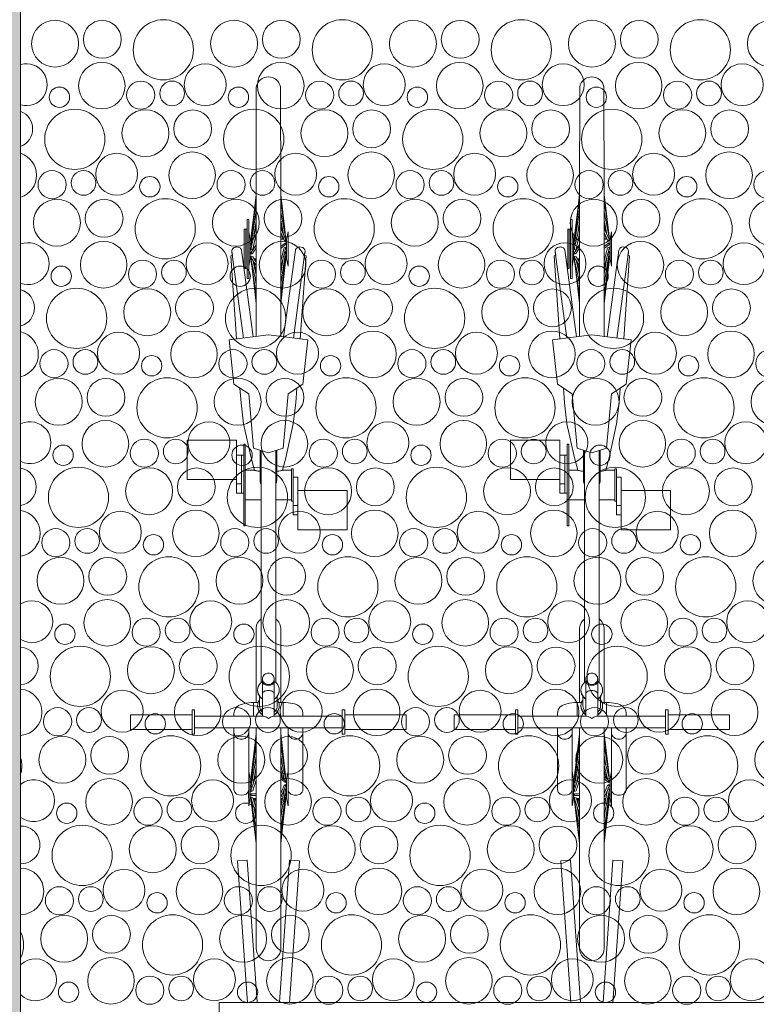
# Model space of a CAD drawing. Header units: metres. Extents: x -167 to 338, y -186 to 508.
# Tile 153 of 256: x 66.66 to 68.16, y 41.92 to 43.92. Entities that reach past the tile are written whole.
import ezdxf

# ---------------------------------------------------------------- set-up
doc = ezdxf.new("R2010")
doc.units = ezdxf.units.M
doc.header["$MEASUREMENT"] = 0
doc.linetypes.add('Öffnungslinie Tür Fenster', pattern=[0.23, 0.15, -0.08])
for name, color, linetype in [('50 Staffage', 7, 'Continuous'), ('60 Gelände 2D Übersicht', 7, 'Continuous'), ('60 Stellplätze', 7, 'Continuous')]:
    doc.layers.add(name, color=color, linetype=linetype)

# ---------------------------------------------------------------- blocks, each defined once
blk = doc.blocks.new('*X43', base_point=(27236.1321, 33357.279))
at = {"layer": '60 Gelände 2D Übersicht', "color": 9, "linetype": 'Continuous', "lineweight": 18}
for centre, radius in [((66.7331, 43.8711), 0.0477), ((66.8291, 43.8799), 0.0384), ((66.9532, 43.8587), 0.0612), ((67.0968, 43.8711), 0.0477), ((67.1928, 43.8799), 0.0384), ((67.3169, 43.8587), 0.0612), ((67.4605, 43.8711), 0.0477), ((67.5565, 43.8799), 0.0384), ((67.6807, 43.8587), 0.0612), ((67.8242, 43.8711), 0.0477), ((67.9203, 43.8799), 0.0384), ((68.0444, 43.8587), 0.0612), ((68.1879, 43.8711), 0.0477), ((66.8281, 43.7856), 0.0473), ((67.0383, 43.7877), 0.0426), ((67.1918, 43.7856), 0.0473), ((67.4021, 43.7877), 0.0426), ((67.5555, 43.7856), 0.0473), ((67.7658, 43.7877), 0.0426), ((67.9192, 43.7856), 0.0473), ((68.1295, 43.7877), 0.0426), ((66.742, 43.7623), 0.0207), ((66.9071, 43.7665), 0.0286), ((66.971, 43.77), 0.0251), ((67.1057, 43.7623), 0.0207), ((67.2709, 43.7665), 0.0286), ((67.3347, 43.77), 0.0251), ((67.4694, 43.7623), 0.0207), ((67.6346, 43.7665), 0.0286), ((67.6984, 43.77), 0.0251), ((67.8331, 43.7623), 0.0207), ((67.9983, 43.7665), 0.0286), ((68.0621, 43.77), 0.0251), ((66.7732, 43.6767), 0.0612), ((66.9168, 43.6891), 0.0477), ((67.0128, 43.6979), 0.0384), ((67.1369, 43.6767), 0.0612), ((67.2805, 43.6891), 0.0477), ((67.3765, 43.6979), 0.0384), ((67.5007, 43.6767), 0.0612), ((67.6442, 43.6891), 0.0477), ((67.7403, 43.6979), 0.0384), ((67.8644, 43.6767), 0.0612), ((68.0079, 43.6891), 0.0477), ((68.104, 43.6979), 0.0384), ((66.8583, 43.6057), 0.0426), ((67.0118, 43.6036), 0.0473), ((67.2221, 43.6057), 0.0426), ((67.3755, 43.6036), 0.0473), ((67.5858, 43.6057), 0.0426), ((67.7392, 43.6036), 0.0473), ((67.9495, 43.6057), 0.0426), ((68.1029, 43.6036), 0.0473), ((66.7271, 43.5845), 0.0286), ((66.791, 43.588), 0.0251), ((67.0909, 43.5845), 0.0286), ((67.1547, 43.588), 0.0251), ((67.4546, 43.5845), 0.0286), ((67.5184, 43.588), 0.0251), ((67.8183, 43.5845), 0.0286), ((67.8821, 43.588), 0.0251), ((68.182, 43.5845), 0.0286), ((66.9257, 43.5803), 0.0207), ((67.2894, 43.5803), 0.0207), ((67.6531, 43.5803), 0.0207), ((68.0168, 43.5803), 0.0207), ((66.7368, 43.5071), 0.0477), ((66.8328, 43.5159), 0.0384), ((66.9569, 43.4947), 0.0612), ((67.1005, 43.5071), 0.0477), ((67.1965, 43.5159), 0.0384), ((67.3207, 43.4947), 0.0612), ((67.4642, 43.5071), 0.0477), ((67.5603, 43.5159), 0.0384), ((67.6844, 43.4947), 0.0612), ((67.8279, 43.5071), 0.0477), ((67.924, 43.5159), 0.0384), ((68.0481, 43.4947), 0.0612), ((68.1916, 43.5071), 0.0477), ((66.8318, 43.4216), 0.0473), ((67.0421, 43.4238), 0.0426), ((67.1955, 43.4216), 0.0473), ((67.4058, 43.4238), 0.0426), ((67.5592, 43.4216), 0.0473), ((67.7695, 43.4238), 0.0426), ((67.9229, 43.4216), 0.0473), ((68.1332, 43.4238), 0.0426), ((66.9109, 43.4025), 0.0286), ((66.9747, 43.406), 0.0251), ((67.2746, 43.4025), 0.0286), ((67.3384, 43.406), 0.0251), ((67.6383, 43.4025), 0.0286), ((67.7021, 43.406), 0.0251), ((68.002, 43.4025), 0.0286), ((68.0658, 43.406), 0.0251), ((66.7457, 43.3983), 0.0207), ((67.1094, 43.3983), 0.0207), ((67.4731, 43.3983), 0.0207), ((67.8368, 43.3983), 0.0207), ((66.7769, 43.3127), 0.0612), ((66.9205, 43.3251), 0.0477), ((67.0165, 43.334), 0.0384), ((67.1407, 43.3127), 0.0612), ((67.2842, 43.3251), 0.0477), ((67.3803, 43.334), 0.0384), ((67.5044, 43.3127), 0.0612), ((67.6479, 43.3251), 0.0477), ((67.744, 43.334), 0.0384), ((67.8681, 43.3127), 0.0612), ((68.0116, 43.3251), 0.0477), ((68.1077, 43.334), 0.0384), ((66.8621, 43.2418), 0.0426), ((67.0155, 43.2396), 0.0473), ((67.2258, 43.2418), 0.0426), ((67.3792, 43.2396), 0.0473), ((67.5895, 43.2418), 0.0426), ((67.7429, 43.2396), 0.0473), ((67.9532, 43.2418), 0.0426), ((68.1067, 43.2396), 0.0473), ((66.7309, 43.2205), 0.0286), ((66.7947, 43.224), 0.0251), ((67.0946, 43.2205), 0.0286), ((67.1584, 43.224), 0.0251), ((67.4583, 43.2205), 0.0286), ((67.5221, 43.224), 0.0251), ((67.822, 43.2205), 0.0286), ((67.8858, 43.224), 0.0251), ((68.1857, 43.2205), 0.0286), ((66.9294, 43.2163), 0.0207), ((67.2931, 43.2163), 0.0207), ((67.6568, 43.2163), 0.0207), ((68.0205, 43.2163), 0.0207), ((66.7405, 43.1431), 0.0477), ((66.8365, 43.152), 0.0384), ((66.9607, 43.1307), 0.0612), ((67.1042, 43.1431), 0.0477), ((67.2003, 43.152), 0.0384), ((67.3244, 43.1307), 0.0612), ((67.4679, 43.1431), 0.0477), ((67.564, 43.152), 0.0384), ((67.6881, 43.1307), 0.0612), ((67.8316, 43.1431), 0.0477), ((67.9277, 43.152), 0.0384), ((68.0518, 43.1307), 0.0612), ((68.1953, 43.1431), 0.0477), ((66.8355, 43.0576), 0.0473), ((67.0458, 43.0598), 0.0426), ((67.1992, 43.0576), 0.0473), ((67.4095, 43.0598), 0.0426), ((67.5629, 43.0576), 0.0473), ((67.7732, 43.0598), 0.0426), ((67.9267, 43.0576), 0.0473), ((68.1369, 43.0598), 0.0426), ((66.9146, 43.0385), 0.0286), ((66.9784, 43.042), 0.0251), ((67.2783, 43.0385), 0.0286), ((67.3421, 43.042), 0.0251), ((67.642, 43.0385), 0.0286), ((67.7058, 43.042), 0.0251), ((68.0057, 43.0385), 0.0286), ((68.0695, 43.042), 0.0251), ((66.7494, 43.0343), 0.0207), ((67.1131, 43.0343), 0.0207), ((67.4768, 43.0343), 0.0207), ((67.8405, 43.0343), 0.0207), ((66.7807, 42.9487), 0.0612), ((66.9242, 42.9611), 0.0477), ((67.0203, 42.97), 0.0384), ((67.1444, 42.9487), 0.0612), ((67.2879, 42.9611), 0.0477), ((67.384, 42.97), 0.0384), ((67.5081, 42.9487), 0.0612), ((67.6516, 42.9611), 0.0477), ((67.7477, 42.97), 0.0384), ((67.8718, 42.9487), 0.0612), ((68.0153, 42.9611), 0.0477), ((68.1114, 42.97), 0.0384), ((67.0192, 42.8756), 0.0473), ((67.3829, 42.8756), 0.0473), ((67.7467, 42.8756), 0.0473), ((68.1104, 42.8756), 0.0473), ((66.8658, 42.8778), 0.0426), ((67.2295, 42.8778), 0.0426), ((67.5932, 42.8778), 0.0426), ((67.9569, 42.8778), 0.0426), ((66.7346, 42.8565), 0.0286), ((66.7984, 42.86), 0.0251), ((67.0983, 42.8565), 0.0286), ((67.1621, 42.86), 0.0251), ((67.462, 42.8565), 0.0286), ((67.5258, 42.86), 0.0251), ((67.8257, 42.8565), 0.0286), ((67.8895, 42.86), 0.0251), ((66.9331, 42.8523), 0.0207), ((67.2968, 42.8523), 0.0207), ((67.6605, 42.8523), 0.0207), ((68.0243, 42.8523), 0.0207), ((66.7442, 42.7791), 0.0477), ((66.8403, 42.788), 0.0384), ((66.9644, 42.7667), 0.0612), ((67.1079, 42.7791), 0.0477), ((67.204, 42.788), 0.0384), ((67.3281, 42.7667), 0.0612), ((67.4716, 42.7791), 0.0477), ((67.5677, 42.788), 0.0384), ((67.6918, 42.7667), 0.0612), ((67.8353, 42.7791), 0.0477), ((67.9314, 42.788), 0.0384), ((68.0555, 42.7667), 0.0612), ((68.1991, 42.7791), 0.0477), ((66.8392, 42.6936), 0.0473), ((67.0495, 42.6958), 0.0426), ((67.2029, 42.6936), 0.0473), ((67.4132, 42.6958), 0.0426), ((67.5667, 42.6936), 0.0473), ((67.7769, 42.6958), 0.0426), ((67.9304, 42.6936), 0.0473), ((68.1406, 42.6958), 0.0426), ((66.9183, 42.6745), 0.0286), ((66.9821, 42.678), 0.0251), ((67.282, 42.6745), 0.0286), ((67.3458, 42.678), 0.0251), ((67.6457, 42.6745), 0.0286), ((67.7095, 42.678), 0.0251), ((68.0094, 42.6745), 0.0286), ((68.0732, 42.678), 0.0251), ((66.7531, 42.6703), 0.0207), ((67.1168, 42.6703), 0.0207), ((67.4805, 42.6703), 0.0207), ((67.8443, 42.6703), 0.0207), ((66.7844, 42.5847), 0.0612), ((66.9279, 42.5971), 0.0477), ((67.024, 42.606), 0.0384), ((67.1481, 42.5847), 0.0612), ((67.2916, 42.5971), 0.0477), ((67.3877, 42.606), 0.0384), ((67.5118, 42.5847), 0.0612), ((67.6553, 42.5971), 0.0477), ((67.7514, 42.606), 0.0384), ((67.8755, 42.5847), 0.0612), ((68.0191, 42.5971), 0.0477), ((68.1151, 42.606), 0.0384), ((66.8695, 42.5138), 0.0426), ((67.0229, 42.5116), 0.0473), ((67.2332, 42.5138), 0.0426), ((67.3867, 42.5116), 0.0473), ((67.5969, 42.5138), 0.0426), ((67.7504, 42.5116), 0.0473), ((67.9606, 42.5138), 0.0426), ((68.1141, 42.5116), 0.0473), ((66.7383, 42.4925), 0.0286), ((66.8021, 42.496), 0.0251), ((66.9368, 42.4884), 0.0207), ((67.102, 42.4925), 0.0286), ((67.1658, 42.496), 0.0251), ((67.3005, 42.4884), 0.0207), ((67.4657, 42.4925), 0.0286), ((67.5295, 42.496), 0.0251), ((67.6643, 42.4884), 0.0207), ((67.8294, 42.4925), 0.0286), ((67.8932, 42.496), 0.0251), ((68.028, 42.4884), 0.0207), ((66.7479, 42.4152), 0.0477), ((66.844, 42.424), 0.0384), ((66.9681, 42.4027), 0.0612), ((67.1116, 42.4152), 0.0477), ((67.2077, 42.424), 0.0384), ((67.3318, 42.4027), 0.0612), ((67.4753, 42.4152), 0.0477), ((67.5714, 42.424), 0.0384), ((67.6955, 42.4027), 0.0612), ((67.8391, 42.4152), 0.0477), ((67.9351, 42.424), 0.0384), ((68.0592, 42.4027), 0.0612), ((68.2028, 42.4152), 0.0477), ((66.8429, 42.3296), 0.0473), ((67.0532, 42.3318), 0.0426), ((67.2067, 42.3296), 0.0473), ((67.4169, 42.3318), 0.0426), ((67.5704, 42.3296), 0.0473), ((67.7806, 42.3318), 0.0426), ((67.9341, 42.3296), 0.0473), ((68.1443, 42.3318), 0.0426), ((66.7568, 42.3064), 0.0207), ((66.922, 42.3105), 0.0286), ((66.9858, 42.314), 0.0251), ((67.1205, 42.3064), 0.0207), ((67.2857, 42.3105), 0.0286), ((67.3495, 42.314), 0.0251), ((67.4843, 42.3064), 0.0207), ((67.6494, 42.3105), 0.0286), ((67.7132, 42.314), 0.0251), ((67.848, 42.3064), 0.0207), ((68.0131, 42.3105), 0.0286), ((68.0769, 42.314), 0.0251), ((66.7881, 42.2207), 0.0612), ((67.1518, 42.2207), 0.0612), ((67.5155, 42.2207), 0.0612), ((67.8792, 42.2207), 0.0612), ((66.9316, 42.2332), 0.0477), ((67.0277, 42.242), 0.0384), ((67.2953, 42.2332), 0.0477), ((67.3914, 42.242), 0.0384), ((67.6591, 42.2332), 0.0477), ((67.7551, 42.242), 0.0384), ((68.0228, 42.2332), 0.0477), ((68.1188, 42.242), 0.0384), ((66.8732, 42.1498), 0.0426), ((67.0267, 42.1476), 0.0473), ((67.2369, 42.1498), 0.0426), ((67.3904, 42.1476), 0.0473), ((67.6006, 42.1498), 0.0426), ((67.7541, 42.1476), 0.0473), ((67.9643, 42.1498), 0.0426), ((68.1178, 42.1476), 0.0473), ((66.742, 42.1285), 0.0286), ((66.8058, 42.132), 0.0251), ((66.9405, 42.1244), 0.0207), ((67.1057, 42.1285), 0.0286), ((67.1695, 42.132), 0.0251), ((67.3043, 42.1244), 0.0207), ((67.4694, 42.1285), 0.0286), ((67.5332, 42.132), 0.0251), ((67.668, 42.1244), 0.0207), ((67.8331, 42.1285), 0.0286), ((67.8969, 42.132), 0.0251), ((68.0317, 42.1244), 0.0207), ((66.7516, 42.0512), 0.0477), ((66.8477, 42.06), 0.0384), ((66.9718, 42.0387), 0.0612), ((67.1153, 42.0512), 0.0477), ((67.2114, 42.06), 0.0384), ((67.3355, 42.0387), 0.0612), ((67.4791, 42.0512), 0.0477), ((67.5751, 42.06), 0.0384), ((67.6992, 42.0387), 0.0612), ((67.8428, 42.0512), 0.0477), ((67.9388, 42.06), 0.0384), ((68.0629, 42.0387), 0.0612), ((66.8467, 41.9656), 0.0473), ((67.0569, 41.9678), 0.0426), ((67.2104, 41.9656), 0.0473), ((67.4206, 41.9678), 0.0426), ((67.5741, 41.9656), 0.0473), ((67.7843, 41.9678), 0.0426), ((67.9378, 41.9656), 0.0473), ((68.148, 41.9678), 0.0426), ((66.7605, 41.9424), 0.0207), ((66.9257, 41.9465), 0.0286), ((66.9895, 41.9501), 0.0251), ((67.1243, 41.9424), 0.0207), ((67.2894, 41.9465), 0.0286), ((67.3532, 41.9501), 0.0251), ((67.488, 41.9424), 0.0207), ((67.6531, 41.9465), 0.0286), ((67.7169, 41.9501), 0.0251), ((67.8517, 41.9424), 0.0207), ((68.0168, 41.9465), 0.0286), ((68.0806, 41.9501), 0.0251)]:
    blk.add_circle(centre, radius, dxfattribs=at)
for centre, radius, start, end in [((66.6746, 43.7877), 0.0426, 255.2076, 104.7924), ((66.6491, 43.6979), 0.0384, 292.4385, 67.5615), ((66.6481, 43.6036), 0.0473, 289.3292, 70.6708), ((66.6783, 43.4238), 0.0426, 249.9738, 110.0262), ((66.6528, 43.334), 0.0384, 286.5604, 73.4396), ((66.6518, 43.2396), 0.0473, 284.6329, 75.3671), ((66.6821, 43.0598), 0.0426, 244.5589, 115.4411), ((66.6565, 42.97), 0.0384, 280.8572, 79.1428), ((66.6555, 42.8756), 0.0473, 280.0353, 79.9647), ((66.6858, 42.6958), 0.0426, 238.8878, 121.1122), ((66.6603, 42.606), 0.0384, 275.2612, 84.7388), ((66.6592, 42.5116), 0.0473, 275.5022, 84.4978), ((66.6044, 42.4027), 0.0612, 346.054, 13.946), ((66.6895, 42.3318), 0.0426, 232.8541, 127.1459), ((66.664, 42.242), 0.0384, 269.7153, 90.2847), ((66.6629, 42.1476), 0.0473, 271.0036, 88.9964), ((66.6081, 42.0387), 0.0612, 335.499, 24.501), ((66.6932, 41.9678), 0.0426, 226.2923, 133.7077)]:
    blk.add_arc(centre, radius, start, end, dxfattribs=at)
blk = doc.blocks.new('Fahrrad 27')
at = {"layer": '50 Staffage', "color": 8, "linetype": 'Continuous', "lineweight": 18}
for p, q in [((-0.0002, 0.155), (0.0496, 0.155)), ((0.0128, 0.15), (0.0367, 0.15)), ((-0.7561, 0.0507), (-0.931, 0.0743)), ((-0.7524, 0.08), (-0.7624, 0)), ((-0.6424, 0.04), (-0.6624, 0.07)), ((0.0128, 0.0092), (0.0128, 0.07)), ((0.0367, -0.07), (0.0367, 0.07)), ((0.0453, 0.07), (0.0478, 0.0698)), ((0.0478, 0.0698), (0.0502, 0.0691)), ((0.0502, 0.0691), (0.0525, 0.068)), ((0.0525, 0.068), (0.0546, 0.0665)), ((0.0546, 0.0665), (0.0564, 0.0646)), ((0.0564, 0.0646), (0.0578, 0.0625)), ((0.0578, 0.0625), (0.0589, 0.0601)), ((0.0589, 0.0601), (0.0596, 0.0576)), ((-0.7585, 0.0309), (-0.9351, 0.0548)), ((-0.4902, 0.05), (-0.3965, 0.05)), ((-0.4902, 0.047), (-0.4902, 0.05)), ((-0.4902, 0.047), (-0.4242, 0.047)), ((-0.3659, 0.06), (-0.4734, 0.06)), ((-0.4242, 0.047), (-0.4242, 0.05)), ((-0.4153, 0.06), (-0.4153, 0.05)), ((0.0478, 0.0402), (0.0453, 0.04)), ((0.0502, 0.0409), (0.0478, 0.0402)), ((0.0525, 0.042), (0.0502, 0.0409)), ((0.0546, 0.0435), (0.0525, 0.042)), ((0.0564, 0.0454), (0.0546, 0.0435)), ((0.0578, 0.0475), (0.0564, 0.0454)), ((0.0589, 0.0499), (0.0578, 0.0475)), ((0.0596, 0.0524), (0.0589, 0.0499)), ((0.0596, 0.0576), (0.0598, 0.055)), ((0.0598, 0.055), (0.0596, 0.0524)), ((0.1645, 0.0402), (0.1626, 0.04)), ((-0.9703, 0.034), (-1.048, 0.025)), ((-1.048, 0.025), (-0.7593, 0.025)), ((-0.9632, 0.035), (-1.0362, 0.025)), ((-1.0108, 0.0253), (-1.0131, 0.025)), ((-0.9613, 0.035), (-1.0124, 0.025)), ((-0.9665, 0.0307), (-0.9956, 0.025)), ((-0.9749, 0.027), (-0.9877, 0.025)), ((-0.9566, 0.035), (-0.9796, 0.025)), ((-0.9683, 0.0299), (-0.9742, 0.0292)), ((-0.9722, 0.04), (-0.9022, 0.04)), ((-0.9722, 0.04), (-0.9572, 0.037)), ((-0.9548, 0.032), (-0.971, 0.025)), ((-0.9572, 0.0295), (-0.9658, 0.0273)), ((-0.9585, 0.035), (-0.9632, 0.035)), ((-0.9572, 0.0298), (-0.9613, 0.0292)), ((-0.9572, 0.0261), (-0.9613, 0.025)), ((-0.9589, 0.034), (-0.9585, 0.035)), ((-0.9579, 0.035), (-0.9585, 0.0349)), ((-0.9576, 0.035), (-0.9579, 0.035)), ((-0.9578, 0.0344), (-0.9579, 0.035)), ((-0.9576, 0.035), (-0.9576, 0.0345)), ((-0.9572, 0.037), (-0.9172, 0.037)), ((-0.9572, 0.037), (-0.9572, 0.0347)), ((-0.9572, 0.031), (-0.9572, 0.025)), ((-0.9532, 0.035), (-0.9566, 0.035)), ((-0.9548, 0.032), (-0.9532, 0.035)), ((-0.946, 0.035), (-0.9495, 0.035)), ((-0.9495, 0.035), (-0.9478, 0.032)), ((-0.9478, 0.032), (-0.9423, 0.025)), ((-0.946, 0.035), (-0.9382, 0.025)), ((-0.9377, 0.035), (-0.9409, 0.035)), ((-0.9409, 0.035), (-0.9394, 0.032)), ((-0.9394, 0.032), (-0.913, 0.025)), ((-0.9377, 0.035), (-0.9001, 0.025)), ((-0.9318, 0.035), (-0.9313, 0.0333)), ((-0.9294, 0.035), (-0.9318, 0.035)), ((-0.9294, 0.035), (-0.8664, 0.025)), ((-0.922, 0.035), (-0.9235, 0.035)), ((-0.9235, 0.035), (-0.9233, 0.034)), ((-0.922, 0.035), (-0.8412, 0.025)), ((-0.92, 0.0303), (-0.8866, 0.025)), ((-0.9022, 0.04), (-0.9172, 0.037)), ((-0.9172, 0.037), (-0.9172, 0.0344)), ((-0.9172, 0.0347), (-0.9168, 0.0345)), ((-0.9172, 0.0298), (-0.9172, 0.0295)), ((-0.9172, 0.0261), (-0.9172, 0.025)), ((-0.9167, 0.035), (-0.9168, 0.0343)), ((-0.9164, 0.035), (-0.9167, 0.035)), ((-0.9164, 0.035), (-0.8277, 0.025)), ((-0.9112, 0.035), (-0.9159, 0.035)), ((-0.9158, 0.0349), (-0.9159, 0.035)), ((-0.9133, 0.0346), (-0.9134, 0.035)), ((-0.913, 0.0292), (-0.9086, 0.0273)), ((-0.9125, 0.035), (-0.9126, 0.0346)), ((-0.9125, 0.035), (-0.8264, 0.025)), ((-0.9112, 0.035), (-0.9112, 0.0349)), ((-0.9112, 0.035), (-0.904, 0.034)), ((-0.8994, 0.027), (-0.8947, 0.025)), ((-0.5324, 0.03), (-0.6424, 0.04)), ((-0.5224, 0), (-0.5324, 0.03)), ((-0.4871, 0.0282), (-0.4872, 0.0284)), ((-0.4868, 0.0269), (-0.4871, 0.0282)), ((-0.4867, 0.0268), (-0.4868, 0.0269)), ((-0.4865, 0.0258), (-0.4867, 0.0267)), ((-0.4862, 0.0244), (-0.4865, 0.0258)), ((-0.4859, 0.0229), (-0.4862, 0.0244)), ((-0.4857, 0.0212), (-0.4859, 0.0229)), ((-0.4855, 0.0194), (-0.4857, 0.0212)), ((-0.0476, 0.0207), (-0.051, 0.0191)), ((-0.0441, 0.0217), (-0.0476, 0.0207)), ((-0.0404, 0.022), (-0.0441, 0.0217)), ((-0.0396, 0.022), (-0.0404, 0.022)), ((-0.0367, 0.0217), (-0.0404, 0.022)), ((-0.0359, 0.0217), (-0.0396, 0.022)), ((-0.0331, 0.0207), (-0.0367, 0.0217)), ((-0.0323, 0.0207), (-0.0359, 0.0217)), ((-0.0298, 0.0191), (-0.0331, 0.0207)), ((-0.029, 0.0191), (-0.0323, 0.0207)), ((-0.0158, 0.0207), (-0.0192, 0.0191)), ((-0.0122, 0.0217), (-0.0158, 0.0207)), ((-0.0149, 0.03), (0.0128, 0.03)), ((-0.0149, 0.0209), (-0.0149, 0.03)), ((-0.0085, 0.022), (-0.0122, 0.0217)), ((-0.0049, 0.0217), (-0.0085, 0.022)), ((-0.0078, 0.022), (-0.0085, 0.022)), ((-0.0041, 0.0217), (-0.0078, 0.022)), ((-0.0013, 0.0207), (-0.0049, 0.0217)), ((-0.0005, 0.0207), (-0.0041, 0.0217)), ((0.0021, 0.0191), (-0.0013, 0.0207)), ((0.0029, 0.0191), (-0.0005, 0.0207)), ((0.0367, 0.04), (0.195, 0.04)), ((0.0367, 0.025), (0.2717, 0.025)), ((0.1058, 0.0315), (0.0483, 0.025)), ((0.1343, 0.035), (0.0535, 0.025)), ((0.1345, 0.035), (0.0715, 0.025)), ((0.1128, 0.0283), (0.0918, 0.025)), ((0.1022, 0.0255), (0.0984, 0.025)), ((0.1379, 0.035), (0.1002, 0.025)), ((0.1396, 0.032), (0.1132, 0.025)), ((0.1387, 0.0282), (0.1221, 0.025)), ((0.125, 0.04), (0.14, 0.037)), ((0.14, 0.0307), (0.129, 0.0292)), ((0.1343, 0.035), (0.1374, 0.035)), ((0.1439, 0.035), (0.1362, 0.025)), ((0.1369, 0.0347), (0.137, 0.035)), ((0.14, 0.0317), (0.1373, 0.0314)), ((0.1374, 0.0349), (0.1374, 0.035)), ((0.1379, 0.035), (0.141, 0.035)), ((0.1396, 0.032), (0.141, 0.035)), ((0.14, 0.037), (0.18, 0.037)), ((0.14, 0.037), (0.14, 0.035)), ((0.14, 0.0328), (0.14, 0.0299)), ((0.1457, 0.032), (0.1402, 0.025)), ((0.1439, 0.035), (0.1474, 0.035)), ((0.1457, 0.032), (0.1474, 0.035)), ((0.1519, 0.035), (0.1552, 0.035)), ((0.1519, 0.035), (0.1535, 0.032)), ((0.1535, 0.032), (0.1697, 0.025)), ((0.1552, 0.035), (0.1783, 0.025)), ((0.1608, 0.035), (0.1637, 0.035)), ((0.1608, 0.035), (0.162, 0.032)), ((0.1622, 0.032), (0.1979, 0.025)), ((0.1637, 0.035), (0.2148, 0.025)), ((0.1697, 0.035), (0.1717, 0.035)), ((0.1697, 0.035), (0.17, 0.0338)), ((0.1717, 0.035), (0.2446, 0.025)), ((0.1773, 0.035), (0.1782, 0.035)), ((0.1773, 0.035), (0.1774, 0.0342)), ((0.1782, 0.035), (0.2643, 0.025)), ((0.195, 0.04), (0.18, 0.037)), ((0.18, 0.037), (0.18, 0.0348)), ((0.18, 0.035), (0.1821, 0.035)), ((0.18, 0.0285), (0.18, 0.025)), ((0.1813, 0.0282), (0.1838, 0.025)), ((0.1821, 0.035), (0.1819, 0.0346)), ((0.1821, 0.035), (0.1826, 0.0349)), ((0.1826, 0.035), (0.1829, 0.035)), ((0.1826, 0.0345), (0.1826, 0.035)), ((0.1829, 0.035), (0.1828, 0.0345)), ((0.1829, 0.035), (0.2717, 0.025)), ((0.183, 0.035), (0.1857, 0.035)), ((0.1843, 0.0348), (0.1843, 0.035)), ((0.1857, 0.035), (0.1856, 0.0347)), ((0.1857, 0.035), (0.2142, 0.0315)), ((0.1988, 0.0281), (0.2216, 0.025)), ((0.2178, 0.0255), (0.2198, 0.025)), ((-0.4674, 0.017), (-0.528, 0.017)), ((-0.0558, 0.015), (-0.5274, 0.015)), ((-0.4855, 0.0176), (-0.4855, 0.0194)), ((-0.4855, 0.017), (-0.4855, 0.0176)), ((-0.4646, 0.0167), (-0.4674, 0.017)), ((-0.4627, 0.0162), (-0.4646, 0.0167)), ((-0.4618, 0.016), (-0.4622, 0.0161)), ((-0.4596, 0.015), (-0.4618, 0.016)), ((-0.0746, 0.0021), (-0.0747, 0)), ((-0.074, 0.0041), (-0.0746, 0.0021)), ((-0.0732, 0.006), (-0.074, 0.0041)), ((-0.072, 0.0077), (-0.0732, 0.006)), ((-0.0706, 0.0092), (-0.072, 0.0077)), ((-0.0689, 0.0104), (-0.0706, 0.0092)), ((-0.0671, 0.0113), (-0.0689, 0.0104)), ((-0.0652, 0.0118), (-0.0671, 0.0113)), ((-0.0632, 0.012), (-0.0652, 0.0118)), ((-0.0611, 0.0118), (-0.0632, 0.012)), ((0.0128, 0.012), (-0.0632, 0.012)), ((-0.0592, 0.0113), (-0.0611, 0.0118)), ((-0.0574, 0.0104), (-0.0592, 0.0113)), ((-0.0567, 0.0141), (-0.0581, 0.012)), ((-0.0557, 0.0092), (-0.0574, 0.0104)), ((-0.0572, 0.012), (-0.056, 0.0118)), ((-0.054, 0.0169), (-0.0567, 0.0141)), ((-0.056, 0.0118), (-0.0548, 0.0113)), ((-0.0543, 0.0077), (-0.0557, 0.0092)), ((-0.0548, 0.0113), (-0.0536, 0.0104)), ((-0.0531, 0.006), (-0.0543, 0.0077)), ((-0.051, 0.0191), (-0.054, 0.0169)), ((-0.0536, 0.0104), (-0.0526, 0.0092)), ((-0.0523, 0.0041), (-0.0531, 0.006)), ((-0.0526, 0.0092), (-0.0517, 0.0077)), ((-0.0517, 0.0021), (-0.0523, 0.0041)), ((-0.0517, 0.0077), (-0.051, 0.006)), ((-0.0516, 0), (-0.0517, 0.0021)), ((-0.051, 0.006), (-0.0505, 0.0041)), ((-0.0505, 0.0041), (-0.0502, 0.0021)), ((-0.0502, 0.0021), (-0.05, 0)), ((-0.0394, 0.0021), (-0.0395, 0)), ((-0.0391, 0.0041), (-0.0394, 0.0021)), ((-0.0386, 0.006), (-0.0391, 0.0041)), ((-0.0379, 0.0077), (-0.0386, 0.006)), ((-0.037, 0.0092), (-0.0379, 0.0077)), ((-0.0361, 0.0104), (-0.037, 0.0092)), ((-0.035, 0.0113), (-0.0361, 0.0104)), ((-0.0338, 0.0118), (-0.035, 0.0113)), ((-0.0326, 0.012), (-0.0338, 0.0118)), ((-0.0267, 0.0169), (-0.0298, 0.0191)), ((-0.0259, 0.0169), (-0.029, 0.0191)), ((-0.0085, 0.018), (-0.0275, 0.018)), ((-0.0241, 0.0141), (-0.0267, 0.0169)), ((-0.0233, 0.0141), (-0.0259, 0.0169)), ((-0.0226, 0.012), (-0.0241, 0.0141)), ((-0.0219, 0.012), (-0.0233, 0.0141)), ((-0.0192, 0.0191), (-0.0206, 0.018)), ((-0.0055, 0.0177), (-0.0085, 0.018)), ((-0.0026, 0.0169), (-0.0055, 0.0177)), ((0.0002, 0.0156), (-0.0026, 0.0169)), ((0.0026, 0.0138), (0.0002, 0.0156)), ((0.0051, 0.0169), (0.0021, 0.0191)), ((0.0044, 0.012), (0.0026, 0.0138)), ((0.0059, 0.0169), (0.0029, 0.0191)), ((0.0077, 0.0141), (0.0051, 0.0169)), ((0.0085, 0.0141), (0.0059, 0.0169)), ((0.0092, 0.012), (0.0077, 0.0141)), ((0.01, 0.012), (0.0085, 0.0141)), ((0.0131, 0.0077), (0.0128, 0.0092)), ((0.0138, 0.006), (0.0131, 0.0077)), ((0.0149, 0.0041), (0.0138, 0.006)), ((0.0162, 0.0021), (0.0149, 0.0041)), ((0.0178, 0), (0.0162, 0.0021)), ((0.0162, -0.0021), (0.0178, 0)), ((-0.7624, 0), (-0.7524, -0.08)), ((-0.5324, -0.03), (-0.5224, 0)), ((-0.4674, -0.017), (-0.528, -0.017)), ((-0.0558, -0.015), (-0.5274, -0.015)), ((-0.4857, -0.0212), (-0.4855, -0.0194)), ((-0.4855, -0.0176), (-0.4855, -0.017)), ((-0.4855, -0.0194), (-0.4855, -0.0176)), ((-0.4674, -0.017), (-0.4646, -0.0167)), ((-0.4646, -0.0167), (-0.4627, -0.0162)), ((-0.4622, -0.0161), (-0.4618, -0.016)), ((-0.4618, -0.016), (-0.4596, -0.015)), ((-0.0747, 0), (-0.0746, -0.0021)), ((-0.0746, -0.0021), (-0.074, -0.0041)), ((-0.074, -0.0041), (-0.0732, -0.006)), ((-0.0732, -0.006), (-0.072, -0.0077)), ((-0.072, -0.0077), (-0.0706, -0.0092)), ((-0.0706, -0.0092), (-0.0689, -0.0104)), ((-0.0689, -0.0104), (-0.0671, -0.0113)), ((-0.0671, -0.0113), (-0.0652, -0.0118)), ((-0.0652, -0.0118), (-0.0632, -0.012)), ((-0.0632, -0.012), (-0.0611, -0.0118)), ((0.0128, -0.012), (-0.0632, -0.012)), ((-0.0611, -0.0118), (-0.0592, -0.0113)), ((-0.0592, -0.0113), (-0.0574, -0.0104)), ((-0.0581, -0.012), (-0.0567, -0.0141)), ((-0.0574, -0.0104), (-0.0557, -0.0092)), ((-0.056, -0.0118), (-0.0572, -0.012)), ((-0.0567, -0.0141), (-0.054, -0.0169)), ((-0.0548, -0.0113), (-0.056, -0.0118)), ((-0.0557, -0.0092), (-0.0543, -0.0077)), ((-0.0536, -0.0104), (-0.0548, -0.0113)), ((-0.0543, -0.0077), (-0.0531, -0.006)), ((-0.054, -0.0169), (-0.051, -0.0191)), ((-0.0526, -0.0092), (-0.0536, -0.0104)), ((-0.0531, -0.006), (-0.0523, -0.0041)), ((-0.0517, -0.0077), (-0.0526, -0.0092)), ((-0.0523, -0.0041), (-0.0517, -0.0021)), ((-0.0517, -0.0021), (-0.0516, 0)), ((-0.051, -0.006), (-0.0517, -0.0077)), ((-0.0505, -0.0041), (-0.051, -0.006)), ((-0.051, -0.0191), (-0.0476, -0.0207)), ((-0.0502, -0.0021), (-0.0505, -0.0041)), ((-0.05, 0), (-0.0502, -0.0021)), ((-0.0395, 0), (-0.0394, -0.0021)), ((-0.0394, -0.0021), (-0.0391, -0.0041)), ((-0.0391, -0.0041), (-0.0386, -0.006)), ((-0.0386, -0.006), (-0.0379, -0.0077)), ((-0.0379, -0.0077), (-0.037, -0.0092)), ((-0.037, -0.0092), (-0.0361, -0.0104)), ((-0.0361, -0.0104), (-0.035, -0.0113)), ((-0.035, -0.0113), (-0.0338, -0.0118)), ((-0.0338, -0.0118), (-0.0326, -0.012)), ((-0.0331, -0.0207), (-0.0298, -0.0191)), ((-0.0323, -0.0207), (-0.029, -0.0191)), ((-0.0298, -0.0191), (-0.0267, -0.0169)), ((-0.029, -0.0191), (-0.0259, -0.0169)), ((-0.0085, -0.018), (-0.0275, -0.018)), ((-0.0267, -0.0169), (-0.0241, -0.0141)), ((-0.0259, -0.0169), (-0.0233, -0.0141)), ((-0.0241, -0.0141), (-0.0226, -0.012)), ((-0.0233, -0.0141), (-0.0219, -0.012)), ((-0.0206, -0.018), (-0.0192, -0.0191)), ((-0.0192, -0.0191), (-0.0158, -0.0207)), ((-0.0085, -0.018), (-0.0055, -0.0177)), ((-0.0055, -0.0177), (-0.0026, -0.0169)), ((-0.0026, -0.0169), (0.0002, -0.0156)), ((-0.0013, -0.0207), (0.0021, -0.0191)), ((-0.0005, -0.0207), (0.0029, -0.0191)), ((0.0002, -0.0156), (0.0026, -0.0138)), ((0.0021, -0.0191), (0.0051, -0.0169)), ((0.0026, -0.0138), (0.0044, -0.012)), ((0.0029, -0.0191), (0.0059, -0.0169)), ((0.0051, -0.0169), (0.0077, -0.0141)), ((0.0059, -0.0169), (0.0085, -0.0141)), ((0.0077, -0.0141), (0.0092, -0.012)), ((0.0085, -0.0141), (0.01, -0.012)), ((0.0128, -0.0092), (0.0131, -0.0077)), ((0.0128, -0.07), (0.0128, -0.0092)), ((0.0131, -0.0077), (0.0138, -0.006)), ((0.0138, -0.006), (0.0149, -0.0041)), ((0.0149, -0.0041), (0.0162, -0.0021)), ((-1.048, -0.025), (-0.7593, -0.025)), ((-0.9589, -0.035), (-1.048, -0.025)), ((-0.9539, -0.035), (-1.0377, -0.025)), ((-0.9625, -0.035), (-1.0179, -0.0284)), ((-0.9469, -0.035), (-1.0152, -0.025)), ((-0.8772, -0.04), (-0.9972, -0.04)), ((-0.9972, -0.04), (-0.9972, -0.043)), ((-0.9642, -0.0293), (-0.9934, -0.025)), ((-0.9834, -0.0265), (-0.99, -0.025)), ((-0.9387, -0.035), (-0.9833, -0.025)), ((-0.9572, -0.037), (-0.9722, -0.04)), ((-0.9371, -0.032), (-0.9683, -0.025)), ((-0.963, -0.035), (-0.9652, -0.0347)), ((-0.9618, -0.0265), (-0.9641, -0.025)), ((-0.963, -0.035), (-0.963, -0.0349)), ((-0.963, -0.035), (-0.9608, -0.035)), ((-0.9625, -0.035), (-0.9624, -0.0346)), ((-0.9613, -0.0347), (-0.9613, -0.035)), ((-0.9608, -0.0348), (-0.9608, -0.035)), ((-0.9604, -0.035), (-0.9608, -0.0349)), ((-0.9604, -0.035), (-0.9603, -0.0348)), ((-0.9604, -0.035), (-0.9574, -0.035)), ((-0.9589, -0.035), (-0.9589, -0.0344)), ((-0.9576, -0.0346), (-0.9574, -0.035)), ((-0.9572, -0.025), (-0.9572, -0.0275)), ((-0.9572, -0.0346), (-0.9572, -0.037)), ((-0.9572, -0.037), (-0.9172, -0.037)), ((-0.9539, -0.035), (-0.9528, -0.035)), ((-0.9528, -0.035), (-0.9528, -0.0341)), ((-0.9469, -0.035), (-0.9447, -0.035)), ((-0.9303, -0.035), (-0.9458, -0.025)), ((-0.9447, -0.035), (-0.9451, -0.0336)), ((-0.9286, -0.032), (-0.9394, -0.025)), ((-0.9387, -0.035), (-0.9357, -0.035)), ((-0.9357, -0.035), (-0.9371, -0.032)), ((-0.7585, -0.0309), (-0.9351, -0.0548)), ((-0.9303, -0.035), (-0.9269, -0.035)), ((-0.9269, -0.035), (-0.9286, -0.032)), ((-0.9211, -0.032), (-0.9228, -0.035)), ((-0.9228, -0.035), (-0.9194, -0.035)), ((-0.9211, -0.032), (-0.9103, -0.025)), ((-0.9194, -0.035), (-0.9039, -0.025)), ((-0.9172, -0.025), (-0.9172, -0.0294)), ((-0.9172, -0.0275), (-0.9126, -0.0265)), ((-0.9172, -0.0336), (-0.9172, -0.037)), ((-0.9172, -0.0346), (-0.9168, -0.0346)), ((-0.9172, -0.037), (-0.9022, -0.04)), ((-0.916, -0.0328), (-0.917, -0.035)), ((-0.917, -0.035), (-0.914, -0.035)), ((-0.9143, -0.0317), (-0.8844, -0.025)), ((-0.914, -0.035), (-0.8694, -0.025)), ((-0.9136, -0.0349), (-0.9136, -0.035)), ((-0.9136, -0.035), (-0.9114, -0.035)), ((-0.9133, -0.0311), (-0.9092, -0.0306)), ((-0.9114, -0.035), (-0.8431, -0.025)), ((-0.9106, -0.0294), (-0.8909, -0.0265)), ((-0.9102, -0.0293), (-0.8911, -0.025)), ((-0.9091, -0.0347), (-0.8281, -0.025)), ((-0.878, -0.0269), (-0.8648, -0.025)), ((-0.8772, -0.0267), (-0.8748, -0.0265)), ((-0.8772, -0.04), (-0.8772, -0.043)), ((-0.8565, -0.0284), (-0.8263, -0.025)), ((-0.6624, -0.07), (-0.6424, -0.04)), ((-0.6424, -0.04), (-0.5324, -0.03)), ((-0.4872, -0.0284), (-0.487, -0.0277)), ((-0.487, -0.0277), (-0.4867, -0.0268)), ((-0.4867, -0.0267), (-0.4865, -0.0258)), ((-0.4865, -0.0258), (-0.4862, -0.0244)), ((-0.4862, -0.0244), (-0.4859, -0.0229)), ((-0.4859, -0.0229), (-0.4857, -0.0212)), ((-0.0476, -0.0207), (-0.0441, -0.0217)), ((-0.0441, -0.0217), (-0.0404, -0.022)), ((-0.0404, -0.022), (-0.0367, -0.0217)), ((-0.0396, -0.022), (-0.0404, -0.022)), ((-0.0396, -0.022), (-0.0359, -0.0217)), ((-0.0367, -0.0217), (-0.0331, -0.0207)), ((-0.0359, -0.0217), (-0.0323, -0.0207)), ((-0.0158, -0.0207), (-0.0122, -0.0217)), ((-0.0149, -0.03), (-0.0149, -0.0209)), ((-0.0149, -0.03), (0.0128, -0.03)), ((-0.0122, -0.0217), (-0.0085, -0.022)), ((-0.0085, -0.022), (-0.0049, -0.0217)), ((-0.0078, -0.022), (-0.0085, -0.022)), ((-0.0078, -0.022), (-0.0041, -0.0217)), ((-0.0049, -0.0217), (-0.0013, -0.0207)), ((-0.0041, -0.0217), (-0.0005, -0.0207)), ((0.0367, -0.025), (0.2716, -0.025)), ((0.0367, -0.04), (0.195, -0.04)), ((0.0453, -0.04), (0.0478, -0.0402)), ((0.1361, -0.035), (0.0484, -0.025)), ((0.1404, -0.035), (0.0527, -0.025)), ((0.1465, -0.035), (0.0694, -0.025)), ((0.1069, -0.0267), (0.0935, -0.025)), ((0.1049, -0.0265), (0.0965, -0.025)), ((0.1543, -0.035), (0.097, -0.025)), ((0.1511, -0.0312), (0.1156, -0.025)), ((0.134, -0.035), (0.119, -0.033)), ((0.124, -0.0265), (0.1195, -0.025)), ((0.14, -0.037), (0.125, -0.04)), ((0.1627, -0.035), (0.1322, -0.025)), ((0.134, -0.035), (0.1341, -0.0348)), ((0.134, -0.035), (0.1378, -0.035)), ((0.1358, -0.035), (0.1358, -0.035)), ((0.1361, -0.035), (0.1362, -0.0345)), ((0.1367, -0.0346), (0.1367, -0.035)), ((0.1376, -0.0347), (0.1378, -0.035)), ((0.1392, -0.035), (0.1385, -0.0348)), ((0.1392, -0.035), (0.1393, -0.0349)), ((0.1392, -0.035), (0.14, -0.035)), ((0.14, -0.0276), (0.14, -0.0293)), ((0.14, -0.0349), (0.14, -0.037)), ((0.14, -0.037), (0.18, -0.037)), ((0.1404, -0.035), (0.141, -0.035)), ((0.141, -0.035), (0.141, -0.0343)), ((0.1644, -0.032), (0.143, -0.025)), ((0.1465, -0.035), (0.1483, -0.035)), ((0.1483, -0.035), (0.1481, -0.0339)), ((0.1543, -0.035), (0.1569, -0.035)), ((0.1569, -0.035), (0.1561, -0.0328)), ((0.1626, -0.04), (0.1645, -0.0402)), ((0.1627, -0.035), (0.1659, -0.035)), ((0.1659, -0.035), (0.1644, -0.032)), ((0.1708, -0.035), (0.1708, -0.025)), ((0.1708, -0.035), (0.1742, -0.035)), ((0.1742, -0.035), (0.1742, -0.025)), ((0.1791, -0.032), (0.1776, -0.035)), ((0.1776, -0.035), (0.1808, -0.035)), ((0.1791, -0.032), (0.2005, -0.025)), ((0.18, -0.025), (0.18, -0.0317)), ((0.18, -0.0276), (0.1878, -0.025)), ((0.18, -0.0293), (0.196, -0.0265)), ((0.18, -0.031), (0.1835, -0.0306)), ((0.18, -0.035), (0.18, -0.037)), ((0.18, -0.037), (0.195, -0.04)), ((0.1808, -0.035), (0.2113, -0.025)), ((0.1815, -0.0348), (0.1824, -0.0347)), ((0.1824, -0.0345), (0.1822, -0.035)), ((0.1822, -0.035), (0.186, -0.035)), ((0.1849, -0.035), (0.2422, -0.025)), ((0.186, -0.035), (0.2631, -0.025)), ((0.1974, -0.0296), (0.2235, -0.025)), ((0.201, -0.033), (0.2716, -0.025)), ((0.2014, -0.0282), (0.2151, -0.0265)), ((0.2131, -0.0267), (0.223, -0.025)), ((-0.8772, -0.043), (-0.9972, -0.043)), ((-0.8972, -0.046), (-0.9772, -0.046)), ((-0.7561, -0.0507), (-0.931, -0.0743)), ((-0.8972, -0.046), (-0.8972, -0.049)), ((-0.5402, -0.047), (-0.3742, -0.047)), ((-0.5402, -0.05), (-0.5402, -0.047)), ((-0.5402, -0.05), (-0.3742, -0.05)), ((-0.4409, -0.055), (-0.5179, -0.055)), ((-0.4597, -0.055), (-0.4597, -0.065)), ((-0.3742, -0.05), (-0.3742, -0.047)), ((0.0478, -0.0402), (0.0502, -0.0409)), ((0.0502, -0.0409), (0.0525, -0.042)), ((0.0525, -0.042), (0.0546, -0.0435)), ((0.0546, -0.0435), (0.0564, -0.0454)), ((0.0564, -0.0454), (0.0578, -0.0475)), ((0.0578, -0.0475), (0.0589, -0.0499)), ((0.0589, -0.0499), (0.0596, -0.0524)), ((0.0596, -0.0576), (0.0589, -0.0601)), ((0.0596, -0.0524), (0.0598, -0.055)), ((0.0598, -0.055), (0.0596, -0.0576)), ((-0.5485, -0.065), (-0.4409, -0.065)), ((0.0478, -0.0698), (0.0453, -0.07)), ((0.0502, -0.0691), (0.0478, -0.0698)), ((0.0525, -0.068), (0.0502, -0.0691)), ((0.0546, -0.0665), (0.0525, -0.068)), ((0.0564, -0.0646), (0.0546, -0.0665)), ((0.0578, -0.0625), (0.0564, -0.0646)), ((0.0589, -0.0601), (0.0578, -0.0625)), ((-0.0002, -0.155), (0.0496, -0.155)), ((0.0128, -0.15), (0.0367, -0.15))]:
    blk.add_line(p, q, dxfattribs=at)
at = {"layer": '50 Staffage', "color": 8, "linetype": 'Continuous', "lineweight": 18, "flags": 128}
blk.add_lwpolyline([(0.2696, 0.025), (0.1857, 0.035), (0.18, 0.0348), (0.18, 0.037), (0.195, 0.04), (0.1635, 0.0401), (0.1663, 0.0409), (0.1681, 0.042), (0.1696, 0.0435), (0.171, 0.0454), (0.1721, 0.0475), (0.1729, 0.0499), (0.1734, 0.0524), (0.1735, 0.055), (0.1734, 0.0576), (0.1721, 0.0625), (0.171, 0.0646), (0.1696, 0.0665), (0.1672, 0.0685), (0.1645, 0.0698), (0.1626, 0.07), (0.0367, 0.07), (0.0367, 0.15), (0.0496, 0.15), (0.0496, 0.155), (0.0397, 0.155), (0.0397, 0.28), (0.0098, 0.28), (0.0098, 0.155), (-0.0002, 0.155), (-0.0002, 0.15), (0.0128, 0.15), (0.0128, 0.07), (0.0065, 0.07), (0.0015, 0.0691), (-0.0035, 0.0667), (-0.0077, 0.0626), (-0.0103, 0.0581), (-0.0122, 0.0531), (-0.0139, 0.0451), (-0.0148, 0.0352), (-0.0149, 0.025), (-0.1653, 0.025), (-0.1697, 0.0246, 0.188008), (-0.1849, 0.015), (-0.4272, 0.015), (-0.4272, 0.047), (-0.4242, 0.047), (-0.4242, 0.05), (-0.3965, 0.05), (-0.3965, 0.06), (-0.3659, 0.06), (-0.3659, 0.16), (-0.4459, 0.16), (-0.4459, 0.06), (-0.4734, 0.06), (-0.4734, 0.05), (-0.4902, 0.05), (-0.4902, 0.047), (-0.4872, 0.047), (-0.4872, 0.0284), (-0.5125, 0.0352), (-0.5815, 0.0505), (-0.6241, 0.0557), (-0.6543, 0.0578), (-0.6624, 0.07), (-0.7524, 0.08), (-0.7543, 0.0648), (-0.9234, 0.0766), (-0.9236, 0.0733), (-0.9324, 0.0745), (-0.9353, 0.074), (-0.9379, 0.0723), (-0.9399, 0.0697), (-0.941, 0.0668), (-0.9413, 0.0636), (-0.9407, 0.0604), (-0.9388, 0.0571), (-0.9364, 0.0553), (-0.9351, 0.0548), (-0.7585, 0.0309), (-0.7593, 0.025), (-0.8277, 0.025), (-0.9112, 0.035), (-0.9167, 0.035), (-0.9168, 0.0345), (-0.9172, 0.0347), (-0.9172, 0.037), (-0.9022, 0.04), (-0.9722, 0.04), (-0.9572, 0.037), (-0.9572, 0.0347), (-0.9576, 0.0345), (-0.9576, 0.035), (-0.9632, 0.035), (-1.048, 0.025), (-1.2668, 0.0246, 0.8358), (-1.2664, -0.0246), (-1.0455, -0.025), (-0.963, -0.035), (-0.9574, -0.035), (-0.9576, -0.0346), (-0.9572, -0.0346), (-0.9572, -0.037), (-0.9722, -0.04), (-0.9972, -0.04), (-0.9972, -0.043), (-0.9772, -0.043), (-0.9772, -0.049), (-0.8972, -0.049), (-0.8971, -0.0496), (-0.9351, -0.0548), (-0.9368, -0.0555), (-0.9383, -0.0566), (-0.9393, -0.0577), (-0.9402, -0.059), (-0.9408, -0.0606), (-0.9412, -0.0622), (-0.9413, -0.0639), (-0.9412, -0.0656), (-0.9409, -0.0673), (-0.9403, -0.069), (-0.94, -0.0697), (-0.9385, -0.0717), (-0.9373, -0.0728), (-0.9358, -0.0738), (-0.9342, -0.0743), (-0.9324, -0.0745), (-0.9236, -0.0733), (-0.9234, -0.0766), (-0.7543, -0.0648), (-0.7524, -0.08), (-0.6624, -0.07), (-0.6543, -0.0578), (-0.6241, -0.0557), (-0.5815, -0.0505), (-0.5125, -0.0352), (-0.4872, -0.0284), (-0.4872, -0.047), (-0.5402, -0.047), (-0.5402, -0.05), (-0.5179, -0.05), (-0.5179, -0.065), (-0.5485, -0.065), (-0.5485, -0.165), (-0.4685, -0.165), (-0.4685, -0.065), (-0.4409, -0.065), (-0.4409, -0.05), (-0.3742, -0.05), (-0.3742, -0.047), (-0.4272, -0.047), (-0.4272, -0.015), (-0.1849, -0.015, 0.222487), (-0.1671, -0.0248), (-0.0149, -0.025), (-0.0148, -0.0352), (-0.0138, -0.0454), (-0.0113, -0.0553), (-0.009, -0.0605), (-0.0053, -0.0651), (-0.0002, -0.0685), (0.0065, -0.07), (0.0128, -0.07), (0.0128, -0.15), (-0.0002, -0.15), (-0.0002, -0.155), (0.0098, -0.155), (0.0098, -0.28), (0.0397, -0.28), (0.0397, -0.155), (0.0496, -0.155), (0.0496, -0.15), (0.0367, -0.15), (0.0367, -0.07), (0.1626, -0.07), (0.1672, -0.0685), (0.171, -0.0646), (0.1729, -0.0601), (0.1735, -0.055), (0.1727, -0.0492), (0.171, -0.0454), (0.1696, -0.0435), (0.1666, -0.0411), (0.1645, -0.0402), (0.195, -0.04), (0.18, -0.037), (0.18, -0.035), (0.186, -0.035), (0.2716, -0.025), (0.4849, -0.025, 0.995646), (0.4853, 0.025)], format="xyb", close=True, dxfattribs=at)
for points in [[(0.0367, 0.025), (0.0367, 0.04), (0.125, 0.04), (0.14, 0.037), (0.14, 0.035), (0.1343, 0.035), (0.0483, 0.025)], [(0.0367, -0.04), (0.0367, -0.025), (0.0502, -0.025), (0.134, -0.035), (0.14, -0.0349), (0.14, -0.037), (0.125, -0.04)]]:
    blk.add_lwpolyline(points, close=True, dxfattribs=at)
blk = doc.blocks.new('Fahrradständer gerade 27')
at = {"layer": '50 Staffage', "color": 7, "linetype": 'Continuous', "lineweight": 13, "flags": 128}
for points in [[(-2.4, -0.02), (2.4, -0.02), (2.4, -0.04), (-2.4, -0.04)], [(-2.3428, -0.0392), (-2.3228, -0.0406), (-2.343, -0.3299), (-2.363, -0.3285)], [(-2.2772, -0.0406), (-2.2572, -0.0392), (-2.237, -0.3285), (-2.257, -0.3299)], [(-1.6856, -0.0392), (-1.6657, -0.0406), (-1.6859, -0.3299), (-1.7059, -0.3285)], [(-1.62, -0.0406), (-1.6001, -0.0392), (-1.5799, -0.3285), (-1.5998, -0.3299)]]:
    blk.add_lwpolyline(points, close=True, dxfattribs=at)

msp = doc.modelspace()

# ---------------------------------------------------------------- hatches: boundary and pattern name
at = {"layer": '60 Gelände 2D Übersicht', "linetype": 'Continuous', "lineweight": 18}
h = msp.add_hatch(dxfattribs=at)
h.set_pattern_fill('Mörtel_0001', color=8, style=0, pattern_type=2)
h.set_pattern_definition([(45, (27236.1321, 33357.62905), (-0.11136931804, 0.11136931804), [0, -0.105, 0, -0.1575]), (110, (27236.4821, 33357.62905), (0.1480015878, 0.0538681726), [0, -0.077, 0, -0.133])])
h.paths.add_polyline_path([(58.1615, 45.7496), (66.6638, 45.7501), (66.663, 37.5001), (77.6619, 37.5142), (77.6627, 45.7491), (84.1676, 45.7491), (84.1668, 37.4991), (95.1657, 37.4991), (95.1665, 45.7491), (101.6703, 45.7491), (101.6703, 14.5263), (95.1658, 14.3351), (95.1689, 36.0142), (84.17, 36.0153), (84.1681, 14.0509), (77.6707, 13.994), (77.6638, 36.0132), (66.6649, 35.9991), (66.6638, 13.8829), (59.5867, 13.8829), (59.5867, 23.1797), (59.5867, 37.3459), (58.1625, 37.3459), (58.1625, 28.2047)])

# ---------------------------------------------------------------- linework, layer by layer
at = {"layer": '60 Stellplätze', "color": 7, "linetype": 'Continuous', "lineweight": 13}
msp.add_line((66.663, 37.5001), (66.6626, 45.7416), dxfattribs=at)

# ---------------------------------------------------------------- block references
at = {"layer": '50 Staffage', "color": 8, "linetype": 'Continuous', "lineweight": 18, "rotation": 270}
for p in [(67.1667, 42.5165), (67.8239, 42.5165)]:
    msp.add_blockref('Fahrrad 27', p, dxfattribs=at)
at = {"layer": '50 Staffage', "color": 7, "linetype": 'Continuous', "lineweight": 13, "xscale": -1, "rotation": 180}
msp.add_blockref('Fahrradständer gerade 27', (69.4667, 41.8814), dxfattribs=at)
at = {"layer": '60 Gelände 2D Übersicht', "color": 9, "linetype": 'Öffnungslinie Tür Fenster', "lineweight": 18}
msp.add_blockref('*X43', (27236.1321, 33357.279), dxfattribs=at)

doc.saveas('drawing.dxf')
